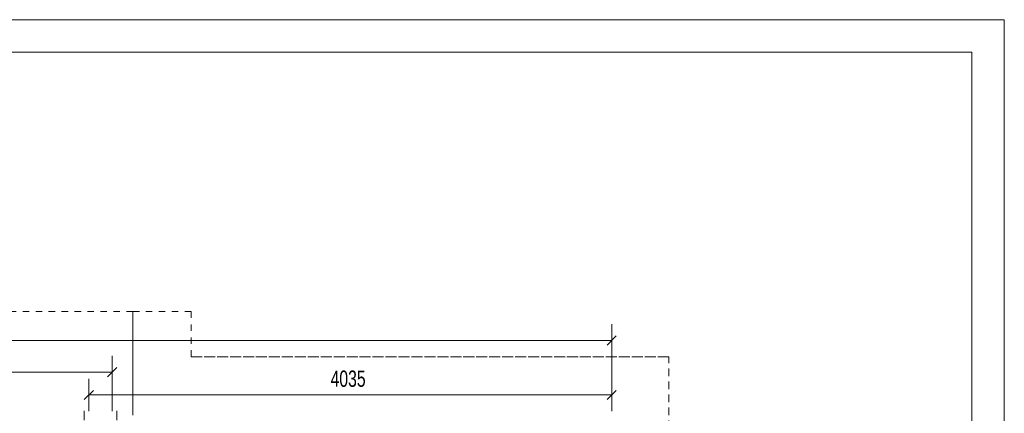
# Model space of a CAD drawing. Header units: millimetres. Extents: x -40 to 380, y -159 to 138.
# Tile 11 of 11: x 229 to 380, y 77 to 138. Entities that reach past the tile are written whole.
import ezdxf

# ---------------------------------------------------------------- set-up
doc = ezdxf.new("R2010")
doc.units = ezdxf.units.MM
for name, pattern in [('XKITLINE00', [0]), ('XKITLINE01', [4, 1, -1, 1, -1]), ('XKITLINE02', [4, 2, -2])]:
    doc.linetypes.add(name, pattern=pattern)
for name, color, linetype, lineweight in [('Kóta', 4, 'Continuous', 0), ('List výkresu', 3, 'Continuous', 0), ('Prvek', 2, 'Continuous', 0), ('Šroub', 3, 'Continuous', 0)]:
    doc.layers.add(name, color=color, linetype=linetype, lineweight=lineweight)
doc.styles.add('ARIAL_NARROW', font='ARIALN.TTF')

msp = doc.modelspace()

# ---------------------------------------------------------------- linework, layer by layer
at = {"layer": 'Kóta', "color": 7, "linetype": 'XKITLINE00', "lineweight": 0}
for p, q in [((319.9, 77.8), (319.9, 91.22)), ((-0.8, 88.72), (319.9, 88.72)), ((320.61, 89.43), (319.19, 88.01)), ((242.8, 77.8), (242.8, 86.33)), ((179.2, 83.83), (242.8, 83.83)), ((243.51, 84.54), (242.09, 83.13)), ((239.2, 77.8), (239.2, 82.83)), ((319.9, 77.8), (319.9, 82.83)), ((239.91, 81.03), (238.49, 79.62)), ((320.61, 81.03), (319.19, 79.62)), ((239.2, 80.33), (319.9, 80.33))]:
    msp.add_line(p, q, dxfattribs=at)
at = {"layer": 'Kóta', "color": 3}
for p in [(319.9, 88.72), (242.8, 83.83), (239.2, 80.33), (319.9, 80.33)]:
    msp.add_point(p, dxfattribs=at)
at = {"layer": 'List výkresu', "color": 7, "linetype": 'XKITLINE00', "lineweight": 0}
for p, q in [((380.49, 138.14), (-39.51, 138.14)), ((380.49, 138.14), (375.49, 138.14)), ((380.49, -158.86), (380.49, 138.14)), ((375.49, 133.14), (-34.51, 133.14)), ((375.49, -153.86), (375.49, 133.14))]:
    msp.add_line(p, q, dxfattribs=at)
at = {"layer": 'Prvek', "color": 1, "linetype": 'XKITLINE01', "lineweight": 0}
for p, q in [((246, 93.2), (-4, 93.2)), ((246, 93.2), (246, 77.2)), ((246, 77.2), (246, 93.2)), ((246, 93.2), (255, 93.2)), ((246, 93.2), (255, 93.2)), ((246, 93.2), (246, 77.2)), ((255, 93.2), (255, 86.2)), ((255, 86.2), (255, 93.2)), ((255, 86.2), (328.7, 86.2)), ((328.7, 86.2), (255, 86.2)), ((328.7, 86.2), (328.7, 53.4)), ((328.7, 53.4), (328.7, 86.2))]:
    msp.add_line(p, q, dxfattribs=at)
at = {"layer": 'Šroub', "color": 7, "linetype": 'XKITLINE02', "lineweight": 0}
for p, q in [((238.5, 77.86), (238.5, 76.42)), ((243.5, 77.86), (243.5, 76.42))]:
    msp.add_line(p, q, dxfattribs=at)

# ---------------------------------------------------------------- texts
at = {"layer": 'Kóta', "color": 3, "style": 'ARIAL_NARROW', "width": 0.85}
msp.add_text('4035', height=2.5, dxfattribs=at).set_placement((276.51, 81.58))

doc.saveas('drawing.dxf')
